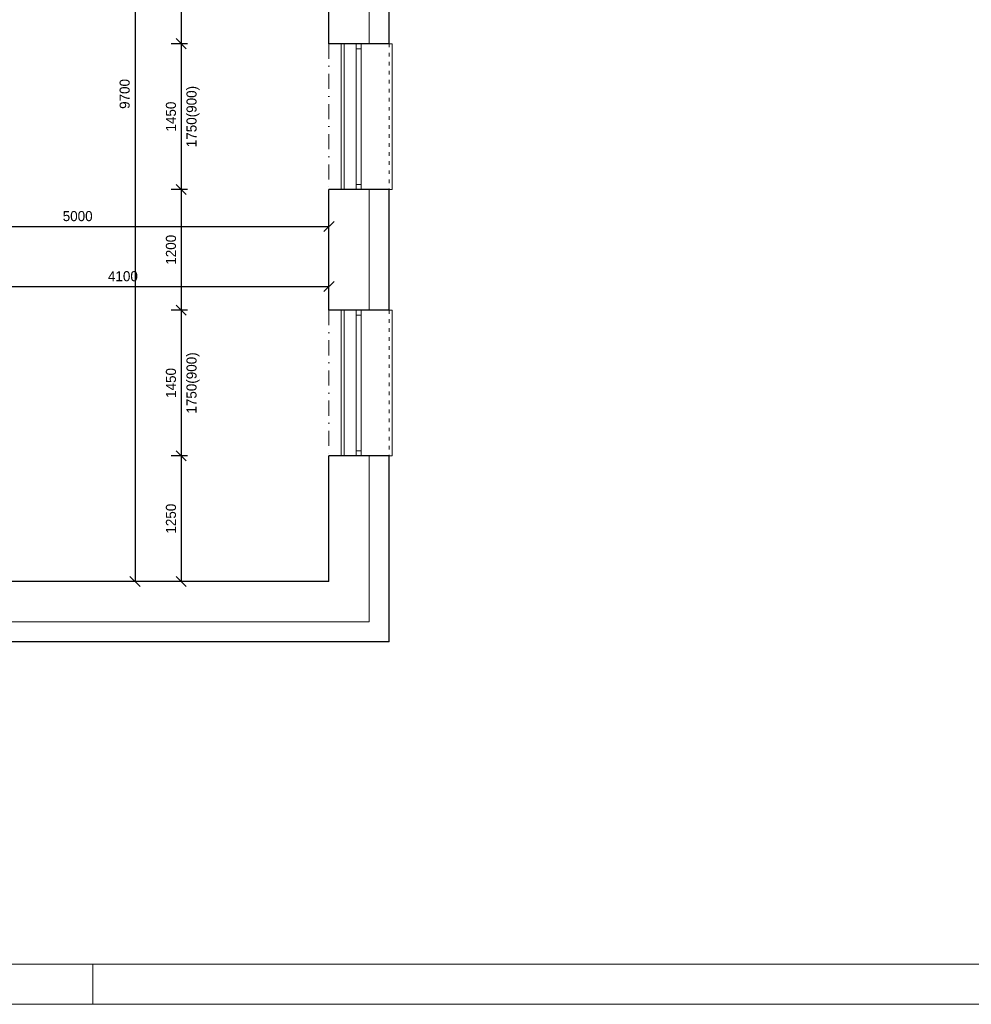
# Model space of a CAD drawing. Header units: millimetres. Extents: x -65956 to 5894746, y -14679 to 163521.
# Tile 65 of 89: x 9423 to 18890, y 15521 to 25316. Entities that reach past the tile are written whole.
import ezdxf

# ---------------------------------------------------------------- set-up
doc = ezdxf.new("R2010")
doc.units = ezdxf.units.MM
doc.linetypes.add('ACAD_ISO03W100', pattern=[30, 12, -18])
doc.linetypes.add('ČERCHOVANÁ', pattern=[1, 0.5, -0.25, 0, -0.25])
doc.layers.get('0').update_dxf_attribs({"lineweight": 5})
doc.layers.get('Defpoints').update_dxf_attribs({"color": 2, "lineweight": 30})
doc.layers.add('- pomocna', color=232, linetype='Continuous', lineweight=0, plot=False)
doc.layers.add('- pomocná oramovanie', color=245, linetype='Continuous', lineweight=0, plot=False)
for name, color, linetype, lineweight in [('H stavba', 82, 'Continuous', 30), ('KOTY', 51, 'Continuous', 5), ('otvor', 163, 'Continuous', 5), ('popis 025', 41, 'Continuous', 20), ('Tbč stavba', 4, 'ČERCHOVANÁ', 0), ('Tč stavba', 7, 'ACAD_ISO03W100', 5)]:
    doc.layers.add(name, color=color, linetype=linetype, lineweight=lineweight)
doc.styles.add('1-100_te_2mm_200', font='technic_.ttf', dxfattribs={"height": 200})
doc.styles.add('1-20_ce_5mm_100', font='GOTHIC.TTF', dxfattribs={"height": 100})
doc.styles.add('Calibri_4', font='calibri.ttf', dxfattribs={"height": 2.721781})
doc.dimstyles.new('technic_1-100', dxfattribs={"dimtxt": 200, "dimasz": 240, "dimexe": 300, "dimexo": 200, "dimgap": 100, "dimtad": 1, "dimdec": 1, "dimrnd": 0.5, "dimtxsty": '1-100_te_2mm_200', "dimblk": 'OBLIQUE', "dimcen": 2.5, "dimclrd": 256, "dimclrt": 256, "dimadec": 0, "dimazin": 0, "dimtfac": 1, "dimtdec": 1, "dimtix": 1, "dimtmove": 1, "dimatfit": 3, "dimldrblk": 'OBLIQUE', "dimfxl": 400, "dimfxlon": 1, "dimarcsym": 0})

# ---------------------------------------------------------------- blocks, each defined once
blk = doc.blocks.new('cxyvyxcvcx')
at = {"layer": '- pomocná oramovanie'}
blk.add_lwpolyline([(-137118.3, -52083.4), (-177318.3, -52083.4), (-177318.3, -24183.4), (-137118.3, -24183.4)], close=True, dxfattribs=at)
blk.add_line((-167718.3, -52083.4), (-167718.3, -52483.4))
blk.add_lwpolyline([(-136718.3, -52483.4), (-177718.3, -52483.4), (-177718.3, -23783.4), (-136718.3, -23783.4)], close=True)
blk = doc.blocks.new('_Oblique')
at = {"color": 0, "linetype": 'ByBlock', "lineweight": -2}
blk.add_line((-0.5, -0.5), (0.5, 0.5), dxfattribs=at)
blk = doc.blocks.new('*D1069')
at = {"layer": 'Defpoints', "color": 0, "transparency": 16777216}
for p in [(12500.1, 26277), (11031, 25077), (12500.1, 25077)]:
    blk.add_point(p, dxfattribs=at)
at = {"layer": 'KOTY', "color": 0, "lineweight": -2, "transparency": 16777216}
for p, q in [((11091, 26277), (10931, 26277)), ((11091, 25077), (10931, 25077))]:
    blk.add_line(p, q, dxfattribs=at)
at = {"layer": 'KOTY', "lineweight": -2, "transparency": 16777216}
blk.add_line((11031, 26277), (11031, 25077), dxfattribs=at)
at = {"layer": 'KOTY', "lineweight": -2, "transparency": 16777216, "xscale": 100, "yscale": 100, "zscale": 100}
for p, rotation in [((11031, 26277), 90), ((11031, 25077), 270)]:
    blk.add_blockref('_Oblique', p, dxfattribs=dict(at, rotation=rotation))
at = {"layer": 'KOTY', "transparency": 16777216, "insert": (10928.4, 25677), "char_height": 100, "attachment_point": 5, "rotation": 90, "style": '1-20_ce_5mm_100'}
blk.add_mtext('1200', dxfattribs=at)
blk = doc.blocks.new('*D1070')
at = {"layer": 'Defpoints', "color": 0, "transparency": 16777216}
for p in [(12500.1, 25077), (11031, 23627), (12500.1, 23627)]:
    blk.add_point(p, dxfattribs=at)
at = {"layer": 'KOTY', "color": 0, "lineweight": -2, "transparency": 16777216}
for p, q in [((11091, 25077), (10931, 25077)), ((11091, 23627), (10931, 23627))]:
    blk.add_line(p, q, dxfattribs=at)
at = {"layer": 'KOTY', "lineweight": -2, "transparency": 16777216}
blk.add_line((11031, 25077), (11031, 23627), dxfattribs=at)
at = {"layer": 'KOTY', "lineweight": -2, "transparency": 16777216, "xscale": 100, "yscale": 100, "zscale": 100}
for p, rotation in [((11031, 25077), 90), ((11031, 23627), 270)]:
    blk.add_blockref('_Oblique', p, dxfattribs=dict(at, rotation=rotation))
at = {"layer": 'KOTY', "transparency": 16777216, "char_height": 100, "attachment_point": 5, "rotation": 90, "style": '1-20_ce_5mm_100'}
for s, insert in [('1750(900)', (11147.7, 24352)), ('1450', (10928.4, 24352))]:
    blk.add_mtext(s, dxfattribs=dict(at, insert=insert))
blk = doc.blocks.new('*D1071')
at = {"layer": 'Defpoints', "color": 0, "transparency": 16777216}
for p in [(12500.1, 23627), (11031, 22427), (12500.1, 22427)]:
    blk.add_point(p, dxfattribs=at)
at = {"layer": 'KOTY', "color": 0, "lineweight": -2, "transparency": 16777216}
for p, q in [((11091, 23627), (10931, 23627)), ((11091, 22427), (10931, 22427))]:
    blk.add_line(p, q, dxfattribs=at)
at = {"layer": 'KOTY', "lineweight": -2, "transparency": 16777216}
blk.add_line((11031, 23627), (11031, 22427), dxfattribs=at)
at = {"layer": 'KOTY', "lineweight": -2, "transparency": 16777216, "xscale": 100, "yscale": 100, "zscale": 100}
for p, rotation in [((11031, 23627), 90), ((11031, 22427), 270)]:
    blk.add_blockref('_Oblique', p, dxfattribs=dict(at, rotation=rotation))
at = {"layer": 'KOTY', "transparency": 16777216, "insert": (10928.4, 23027), "char_height": 100, "attachment_point": 5, "rotation": 90, "style": '1-20_ce_5mm_100'}
blk.add_mtext('1200', dxfattribs=at)
blk = doc.blocks.new('*D1072')
at = {"layer": 'Defpoints', "color": 0, "transparency": 16777216}
for p in [(12500.1, 22427), (11031, 20977), (12500.1, 20977)]:
    blk.add_point(p, dxfattribs=at)
at = {"layer": 'KOTY', "color": 0, "lineweight": -2, "transparency": 16777216}
for p, q in [((11091, 22427), (10931, 22427)), ((11091, 20977), (10931, 20977))]:
    blk.add_line(p, q, dxfattribs=at)
at = {"layer": 'KOTY', "lineweight": -2, "transparency": 16777216}
blk.add_line((11031, 22427), (11031, 20977), dxfattribs=at)
at = {"layer": 'KOTY', "lineweight": -2, "transparency": 16777216, "xscale": 100, "yscale": 100, "zscale": 100}
for p, rotation in [((11031, 22427), 90), ((11031, 20977), 270)]:
    blk.add_blockref('_Oblique', p, dxfattribs=dict(at, rotation=rotation))
at = {"layer": 'KOTY', "transparency": 16777216, "char_height": 100, "attachment_point": 5, "rotation": 90, "style": '1-20_ce_5mm_100'}
for s, insert in [('1750(900)', (11147.7, 21702)), ('1450', (10928.4, 21702))]:
    blk.add_mtext(s, dxfattribs=dict(at, insert=insert))
blk = doc.blocks.new('*D1073')
at = {"layer": 'Defpoints', "color": 0, "transparency": 16777216}
for p in [(12500.1, 20977), (11031, 19727), (12500.1, 19727)]:
    blk.add_point(p, dxfattribs=at)
at = {"layer": 'KOTY', "color": 0, "lineweight": -2, "transparency": 16777216}
for p, q in [((11091, 20977), (10931, 20977)), ((11091, 19727), (10931, 19727))]:
    blk.add_line(p, q, dxfattribs=at)
at = {"layer": 'KOTY', "lineweight": -2, "transparency": 16777216}
blk.add_line((11031, 20977), (11031, 19727), dxfattribs=at)
at = {"layer": 'KOTY', "lineweight": -2, "transparency": 16777216, "xscale": 100, "yscale": 100, "zscale": 100}
for p, rotation in [((11031, 20977), 90), ((11031, 19727), 270)]:
    blk.add_blockref('_Oblique', p, dxfattribs=dict(at, rotation=rotation))
at = {"layer": 'KOTY', "transparency": 16777216, "insert": (10928.4, 20352), "char_height": 100, "attachment_point": 5, "rotation": 90, "style": '1-20_ce_5mm_100'}
blk.add_mtext('1250', dxfattribs=at)
blk = doc.blocks.new('*D1074')
at = {"layer": 'Defpoints', "color": 0, "transparency": 16777216}
for p in [(11500.1, 29427), (10570.4, 19727), (11500.1, 19727)]:
    blk.add_point(p, dxfattribs=at)
at = {"layer": 'KOTY', "color": 0, "lineweight": -2, "transparency": 16777216}
for p, q in [((10630.4, 29427), (10470.4, 29427)), ((10630.4, 19727), (10470.4, 19727))]:
    blk.add_line(p, q, dxfattribs=at)
at = {"layer": 'KOTY', "lineweight": -2, "transparency": 16777216}
blk.add_line((10570.4, 29427), (10570.4, 19727), dxfattribs=at)
at = {"layer": 'KOTY', "lineweight": -2, "transparency": 16777216, "xscale": 100, "yscale": 100, "zscale": 100}
for p, rotation in [((10570.4, 29427), 90), ((10570.4, 19727), 270)]:
    blk.add_blockref('_Oblique', p, dxfattribs=dict(at, rotation=rotation))
at = {"layer": 'KOTY', "transparency": 16777216, "insert": (10467.9, 24577), "char_height": 100, "attachment_point": 5, "rotation": 90, "style": '1-20_ce_5mm_100'}
blk.add_mtext('9700', dxfattribs=at)
blk = doc.blocks.new('*D1078')
at = {"layer": 'Defpoints', "color": 0, "transparency": 16777216}
for p in [(12500.1, 22660.8), (8400.1, 22277), (12500.1, 19727)]:
    blk.add_point(p, dxfattribs=at)
at = {"layer": 'KOTY', "color": 0, "lineweight": -2, "transparency": 16777216}
for p, q in [((8400.1, 22600.8), (8400.1, 22760.8)), ((12500.1, 22600.8), (12500.1, 22760.8))]:
    blk.add_line(p, q, dxfattribs=at)
at = {"layer": 'KOTY', "lineweight": -2, "transparency": 16777216}
blk.add_line((8400.1, 22660.8), (12500.1, 22660.8), dxfattribs=at)
at = {"layer": 'KOTY', "lineweight": -2, "transparency": 16777216, "xscale": 100, "yscale": 100, "zscale": 100, "rotation": 180}
blk.add_blockref('_Oblique', (8400.1, 22660.8), dxfattribs=at)
at = {"layer": 'KOTY', "lineweight": -2, "transparency": 16777216, "xscale": 100, "yscale": 100, "zscale": 100}
blk.add_blockref('_Oblique', (12500.1, 22660.8), dxfattribs=at)
at = {"layer": 'KOTY', "transparency": 16777216, "insert": (10450.1, 22763.3), "char_height": 100, "attachment_point": 5, "style": '1-20_ce_5mm_100'}
blk.add_mtext('4100', dxfattribs=at)
blk = doc.blocks.new('*D1079')
at = {"layer": 'Defpoints', "color": 0, "transparency": 16777216}
for p in [(12500.1, 23258.7), (12500.1, 22427), (7500.1, 22277)]:
    blk.add_point(p, dxfattribs=at)
at = {"layer": 'KOTY', "color": 0, "lineweight": -2, "transparency": 16777216}
for p, q in [((7500.1, 23198.7), (7500.1, 23358.7)), ((12500.1, 23198.7), (12500.1, 23358.7))]:
    blk.add_line(p, q, dxfattribs=at)
at = {"layer": 'KOTY', "lineweight": -2, "transparency": 16777216}
blk.add_line((7500.1, 23258.7), (12500.1, 23258.7), dxfattribs=at)
at = {"layer": 'KOTY', "lineweight": -2, "transparency": 16777216, "xscale": 100, "yscale": 100, "zscale": 100, "rotation": 180}
blk.add_blockref('_Oblique', (7500.1, 23258.7), dxfattribs=at)
at = {"layer": 'KOTY', "lineweight": -2, "transparency": 16777216, "xscale": 100, "yscale": 100, "zscale": 100}
blk.add_blockref('_Oblique', (12500.1, 23258.7), dxfattribs=at)
at = {"layer": 'KOTY', "transparency": 16777216, "insert": (10000.1, 23361.2), "char_height": 100, "attachment_point": 5, "style": '1-20_ce_5mm_100'}
blk.add_mtext('5000', dxfattribs=at)

msp = doc.modelspace()

# ---------------------------------------------------------------- linework, layer by layer
at = {"layer": '- pomocna'}
msp.add_lwpolyline([(7500.1, 19727.03), (12500.1, 19727.03), (12500.1, 20977.03), (12650.1, 20977.03), (12650.1, 22427.03), (12500.1, 22427.03), (12500.1, 23627.03), (12650.1, 23627.03), (12650.1, 25077.03), (12500.1, 25077.03), (12500.1, 26277.03), (12650.1, 26277.03), (12650.1, 27727.03), (12500.1, 27727.03), (12500.1, 29427.03), (11450.1, 29427.03), (11450.1, 29727.03), (10550.1, 29727.03), (10550.1, 29427.03), (7500.1, 29427.03)], dxfattribs=at)
at = {"linetype": 'Continuous'}
for p, q in [((12900.1, 25077.03), (12900.1, 26277.03)), ((12900.1, 22427.03), (12900.1, 23627.03)), ((12900.1, 19327.03), (12900.1, 20977.03)), ((12900.1, 19327.03), (6350.1, 19327.03))]:
    msp.add_line(p, q, dxfattribs=at)
at = {"layer": 'H stavba'}
for p, q in [((12500.1, 25077.03), (12500.1, 26277.03)), ((13100.1, 25077.03), (13100.1, 26277.03)), ((13100.1, 25077.03), (12500.1, 25077.03)), ((12500.1, 22427.03), (12500.1, 23627.03)), ((13100.1, 23627.03), (12500.1, 23627.03)), ((13100.1, 22427.03), (13100.1, 23627.03)), ((13100.1, 22427.03), (12500.1, 22427.03)), ((12500.1, 19727.03), (12500.1, 20977.03)), ((13100.1, 20977.03), (12500.1, 20977.03)), ((13100.1, 19127.03), (13100.1, 20977.03)), ((12500.1, 19727.03), (7500.1, 19727.03)), ((13100.1, 19127.03), (6350.1, 19127.03))]:
    msp.add_line(p, q, dxfattribs=at)
at = {"layer": 'otvor'}
for p, q in [((12620.1, 25077.03), (12620.1, 23627.03)), ((12770.1, 23627.03), (12770.1, 25077.03)), ((12820.1, 23627.03), (12820.1, 25077.03)), ((12820.1, 25027.03), (12770.1, 25027.03)), ((12820.1, 23677.03), (12770.1, 23677.03)), ((12620.1, 22427.03), (12620.1, 20977.03)), ((12770.1, 20977.03), (12770.1, 22427.03)), ((12820.1, 22377.03), (12770.1, 22377.03)), ((12820.1, 20977.03), (12820.1, 22427.03)), ((12820.1, 21027.03), (12770.1, 21027.03))]:
    msp.add_line(p, q, dxfattribs=at)
for points in [[(13100.1, 25077.03), (13130.1, 25077.03), (13130.1, 23627.03), (13100.1, 23627.03)], [(13100.1, 22427.03), (13130.1, 22427.03), (13130.1, 20977.03), (13100.1, 20977.03)]]:
    msp.add_lwpolyline(points, dxfattribs=at)
at = {"layer": 'Tbč stavba', "ltscale": 300}
for p, q in [((12500.1, 25077.03), (12500.1, 23627.03)), ((12500.1, 22427.03), (12500.1, 20977.03))]:
    msp.add_line(p, q, dxfattribs=at)
at = {"layer": 'Tč stavba', "ltscale": 3}
for p, q in [((12650.1, 25077.03), (12650.1, 23627.03)), ((13100.1, 25077.03), (13100.1, 23627.03)), ((12650.1, 22427.03), (12650.1, 20977.03)), ((13100.1, 22427.03), (13100.1, 20977.03))]:
    msp.add_line(p, q, dxfattribs=at)

# ---------------------------------------------------------------- block references
msp.add_blockref('cxyvyxcvcx', (177868.41, 68004.75))

# ---------------------------------------------------------------- texts
at = {"layer": 'popis 025', "color": 7, "insert": (-34356.01, 18230.09), "char_height": 150, "width": 9500, "attachment_point": 1, "line_spacing_factor": 1.156427, "style": 'Calibri_4'}
msp.add_mtext('\\pi600;{\\fArial|b0|i0|c238|p34;Ohlásenie stavebných úprav}', dxfattribs=at)

# ---------------------------------------------------------------- dimensions: what is measured, and where the dimension line sits
at = {"layer": 'KOTY'}
for base, p1, p2, picture, middle in [((10570.38, 19727.03), (11500.1, 29427.03), (11500.1, 19727.03), '*D1074', (10467.86, 24577.03)), ((11030.96, 25077.03), (12500.1, 26277.03), (12500.1, 25077.03), '*D1069', (10928.45, 25677.03)), ((11030.96, 22427.03), (12500.1, 23627.03), (12500.1, 22427.03), '*D1071', (10928.45, 23027.03)), ((11030.96, 19727.03), (12500.1, 20977.03), (12500.1, 19727.03), '*D1073', (10928.45, 20352.03))]:
    dim = msp.add_linear_dim(base=base, p1=p1, p2=p2, angle=90, dimstyle='technic_1-100', override={"dimtxt": 100, "dimasz": 100, "dimexe": 100, "dimgap": 50, "dimtxsty": '1-20_ce_5mm_100', "dimfxl": 60}, dxfattribs=at)
    dim.commit()
    dim.dimension.update_dxf_attribs({"geometry": picture, "text_midpoint": middle})
for base, p1, p2, picture, middle in [((11030.96, 23627.03), (12500.1, 25077.03), (12500.1, 23627.03), '*D1070', (11030.96, 24352.03)), ((11030.96, 20977.03), (12500.1, 22427.03), (12500.1, 20977.03), '*D1072', (11030.96, 21702.03))]:
    dim = msp.add_linear_dim(base=base, p1=p1, p2=p2, angle=90, text='<>\\X 1750(900)', dimstyle='technic_1-100', override={"dimtxt": 100, "dimasz": 100, "dimexe": 100, "dimgap": 50, "dimtxsty": '1-20_ce_5mm_100', "dimfxl": 60}, dxfattribs=at)
    dim.commit()
    dim.dimension.update_dxf_attribs({"geometry": picture, "text_midpoint": middle})
for base, p1, p2, picture, middle in [((12500.1, 23258.68), (7500.1, 22277.03), (12500.1, 22427.03), '*D1079', (10000.1, 23361.19)), ((12500.1, 22660.81), (8400.1, 22277.03), (12500.1, 19727.03), '*D1078', (10450.1, 22763.33))]:
    dim = msp.add_linear_dim(base=base, p1=p1, p2=p2, dimstyle='technic_1-100', override={"dimtxt": 100, "dimasz": 100, "dimexe": 100, "dimgap": 50, "dimtxsty": '1-20_ce_5mm_100', "dimfxl": 60}, dxfattribs=at)
    dim.commit()
    dim.dimension.update_dxf_attribs({"geometry": picture, "text_midpoint": middle})

doc.saveas('drawing.dxf')
